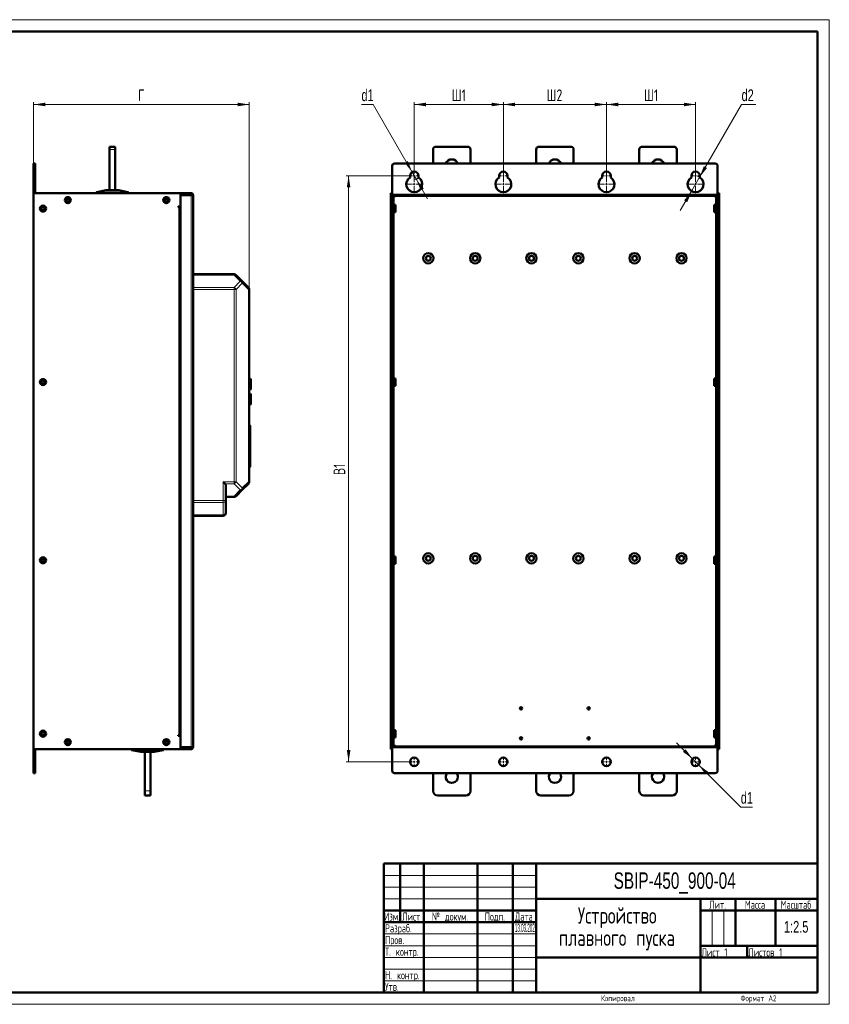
# Model space of a CAD drawing. Header units: millimetres. Extents: x 0 to 594, y 0 to 420.
# Tile 10 of 10: x 249 to 594, y 0 to 420. Entities that reach past the tile are written whole.
import ezdxf

# ---------------------------------------------------------------- set-up
doc = ezdxf.new("R2010")
doc.units = ezdxf.units.MM
doc.layers.add('ОСЕВЫЕ', color=7, linetype='Continuous')
doc.styles.add('SLDTEXTSTYLE0', font='TXT', dxfattribs={"width": 0.7, "bigfont": 'bigfont'})
doc.styles.add('SLDTEXTSTYLE1', font='TXT', dxfattribs={"width": 0.7})
doc.styles.add('SLDTEXTSTYLE2', font='TXT', dxfattribs={"width": 0.597433, "bigfont": 'bigfont'})
doc.styles.add('SLDTEXTSTYLE3', font='TXT', dxfattribs={"width": 0.628357, "bigfont": 'bigfont'})
doc.styles.add('SLDTEXTSTYLE4', font='TXT', dxfattribs={"width": 0.57744, "bigfont": 'bigfont'})
doc.styles.add('SLDTEXTSTYLE5', font='TXT', dxfattribs={"width": 0.326651})
doc.dimstyles.new('SLDDIMSTYLE0', dxfattribs={"dimtxt": 5, "dimasz": 5, "dimexe": 0, "dimexo": 0.0625, "dimgap": 1.25, "dimtad": 2, "dimdec": 1, "dimlfac": 2.5, "dimrnd": 1e-09, "dimzin": 12, "dimdsep": 46, "dimtxsty": 'SLDTEXTSTYLE1', "dimsah": 1, "dimcen": 0.09, "dimadec": 0, "dimazin": 3, "dimtfac": 1, "dimtdec": 3, "dimtofl": 0, "dimtmove": 0, "dimatfit": 3, "dimfxl": 0, "dimfrac": 2, "dimtolj": 1, "dimtzin": 12, "dimarcsym": 0})
doc.dimstyles.new('SLDDIMSTYLE1', dxfattribs={"dimtxt": 5, "dimasz": 5, "dimexe": 0, "dimexo": 0.0625, "dimgap": 1.25, "dimtad": 0, "dimtih": 1, "dimtoh": 1, "dimdec": 1, "dimlfac": 2.5, "dimrnd": 1e-09, "dimzin": 12, "dimdsep": 46, "dimtxsty": 'SLDTEXTSTYLE1', "dimsah": 1, "dimcen": 0, "dimadec": 0, "dimazin": 3, "dimtfac": 1, "dimtdec": 3, "dimtmove": 0, "dimatfit": 3, "dimfxl": 0, "dimfrac": 2, "dimtolj": 1, "dimtzin": 12, "dimarcsym": 0})

# ---------------------------------------------------------------- blocks, each defined once
blk = doc.blocks.new('SW_NOTE_0')
at = {"color": 0, "linetype": 'Continuous', "lineweight": 0, "char_height": 7, "attachment_point": 2, "style": 'SLDTEXTSTYLE0'}
for s, insert in [('Устройство', (21.44, 9)), ('плавного пуска', (21.31, -0.5))]:
    blk.add_mtext(s, dxfattribs=dict(at, insert=insert))
blk = doc.blocks.new('_D_2')
at = {"color": 7, "linetype": 'Continuous', "lineweight": 0}
for p, q in [((254.58, 358.64), (254.58, 384.83)), ((254.58, 383.83), (346.58, 383.83)), ((346.58, 304.94), (346.58, 384.83))]:
    blk.add_line(p, q, dxfattribs=at)
at = {"color": 7, "linetype": 'Continuous', "lineweight": 18}
for points in [[(254.58, 383.83), (259.58, 383.06), (259.58, 384.6)], [(346.58, 383.83), (341.58, 384.6), (341.58, 383.06)]]:
    blk.add_solid(points, dxfattribs=at)
at = {"color": 7, "linetype": 'Continuous', "lineweight": 18, "insert": (299.16, 390.27), "char_height": 5, "attachment_point": 1, "style": 'SLDTEXTSTYLE0'}
blk.add_mtext('Г', dxfattribs=at)
blk = doc.blocks.new('_D_3')
at = {"color": 7, "linetype": 'Continuous', "lineweight": 0}
for p, q in [((414.74, 353.43), (387.95, 353.43)), ((388.95, 353.43), (388.95, 103.43)), ((414.74, 103.43), (387.95, 103.43))]:
    blk.add_line(p, q, dxfattribs=at)
at = {"color": 7, "linetype": 'Continuous', "lineweight": 18}
for points in [[(388.95, 353.43), (388.18, 348.43), (389.72, 348.43)], [(388.95, 103.43), (389.72, 108.43), (388.18, 108.43)]]:
    blk.add_solid(points, dxfattribs=at)
at = {"color": 7, "linetype": 'Continuous', "lineweight": 18, "insert": (382.51, 225.76), "char_height": 5, "attachment_point": 1, "rotation": 90, "style": 'SLDTEXTSTYLE0'}
blk.add_mtext('В1', dxfattribs=at)
blk = doc.blocks.new('_D_4')
at = {"color": 7, "linetype": 'Continuous', "lineweight": 0}
for p, q in [((399.4, 383.83), (394.43, 383.83)), ((416.05, 354.99), (399.4, 383.83)), ((417.85, 351.87), (416.05, 354.99)), ((417.85, 351.87), (422.66, 343.54))]:
    blk.add_line(p, q, dxfattribs=at)
at = {"color": 7, "linetype": 'Continuous', "lineweight": 18}
blk.add_arc((416.95, 353.43), 1.8, 270.9454, 359.6817, dxfattribs=at)
for points in [[(416.05, 354.99), (414.22, 359.7), (412.88, 358.93)], [(417.85, 351.87), (419.68, 347.16), (421.02, 347.92)]]:
    blk.add_solid(points, dxfattribs=at)
at = {"color": 7, "linetype": 'Continuous', "lineweight": 18, "insert": (394.43, 390.27), "char_height": 5, "attachment_point": 1, "style": 'SLDTEXTSTYLE1'}
blk.add_mtext('d1', dxfattribs=at)
blk = doc.blocks.new('_D_5')
at = {"color": 7, "linetype": 'Continuous', "lineweight": 0}
for p, q in [((416.95, 355.64), (416.95, 384.83)), ((416.95, 383.83), (454.95, 383.83)), ((454.95, 353.64), (454.95, 384.83))]:
    blk.add_line(p, q, dxfattribs=at)
at = {"color": 7, "linetype": 'Continuous', "lineweight": 18}
for points in [[(416.95, 383.83), (421.95, 383.06), (421.95, 384.6)], [(454.95, 383.83), (449.95, 384.6), (449.95, 383.06)]]:
    blk.add_solid(points, dxfattribs=at)
at = {"color": 7, "linetype": 'Continuous', "lineweight": 18, "insert": (432.93, 390.27), "char_height": 5, "attachment_point": 1, "style": 'SLDTEXTSTYLE0'}
blk.add_mtext('Ш1', dxfattribs=at)
blk = doc.blocks.new('_D_6')
at = {"color": 7, "linetype": 'Continuous', "lineweight": 0}
for p, q in [((454.95, 353.64), (454.95, 384.83)), ((454.95, 383.83), (498.95, 383.83)), ((498.95, 353.64), (498.95, 384.83))]:
    blk.add_line(p, q, dxfattribs=at)
at = {"color": 7, "linetype": 'Continuous', "lineweight": 18}
for points in [[(454.95, 383.83), (459.95, 383.06), (459.95, 384.6)], [(498.95, 383.83), (493.95, 384.6), (493.95, 383.06)]]:
    blk.add_solid(points, dxfattribs=at)
at = {"color": 7, "linetype": 'Continuous', "lineweight": 18, "insert": (473.4, 390.27), "char_height": 5, "attachment_point": 1, "style": 'SLDTEXTSTYLE0'}
blk.add_mtext('Ш2', dxfattribs=at)
blk = doc.blocks.new('_D_7')
at = {"color": 7, "linetype": 'Continuous', "lineweight": 0}
for p, q in [((498.95, 353.64), (498.95, 384.83)), ((498.95, 383.83), (536.95, 383.83)), ((536.95, 353.64), (536.95, 384.83))]:
    blk.add_line(p, q, dxfattribs=at)
at = {"color": 7, "linetype": 'Continuous', "lineweight": 18}
for points in [[(498.95, 383.83), (503.95, 383.06), (503.95, 384.6)], [(536.95, 383.83), (531.95, 384.6), (531.95, 383.06)]]:
    blk.add_solid(points, dxfattribs=at)
at = {"color": 7, "linetype": 'Continuous', "lineweight": 18, "insert": (514.93, 390.27), "char_height": 5, "attachment_point": 1, "style": 'SLDTEXTSTYLE0'}
blk.add_mtext('Ш1', dxfattribs=at)
blk = doc.blocks.new('_D_8')
at = {"color": 7, "linetype": 'Continuous', "lineweight": 0}
for p, q in [((538.65, 352.77), (556.58, 383.83)), ((556.58, 383.83), (562.62, 383.83)), ((535.25, 346.88), (538.65, 352.77)), ((535.25, 346.88), (530.44, 338.56))]:
    blk.add_line(p, q, dxfattribs=at)
at = {"color": 7, "linetype": 'Continuous', "lineweight": 18}
blk.add_arc((536.95, 349.83), 3.4, 58.2028, 76.3895, dxfattribs=at)
for points in [[(538.65, 352.77), (541.82, 356.72), (540.48, 357.49)], [(535.25, 346.88), (532.08, 342.94), (533.42, 342.17)]]:
    blk.add_solid(points, dxfattribs=at)
at = {"color": 7, "linetype": 'Continuous', "lineweight": 18, "insert": (556.58, 390.27), "char_height": 5, "attachment_point": 1, "style": 'SLDTEXTSTYLE1'}
blk.add_mtext('d2', dxfattribs=at)
blk = doc.blocks.new('_D_9')
at = {"color": 7, "linetype": 'Continuous', "lineweight": 0}
for p, q in [((535.68, 104.7), (528.88, 111.5)), ((535.68, 104.7), (538.22, 102.16)), ((538.22, 102.16), (556.24, 84.14)), ((556.24, 84.14), (561.21, 84.14))]:
    blk.add_line(p, q, dxfattribs=at)
at = {"color": 7, "linetype": 'Continuous', "lineweight": 18}
for points in [[(535.68, 104.7), (532.69, 108.78), (531.6, 107.69)], [(538.22, 102.16), (541.22, 98.08), (542.3, 99.16)]]:
    blk.add_solid(points, dxfattribs=at)
at = {"color": 7, "linetype": 'Continuous', "lineweight": 18, "insert": (556.24, 90.59), "char_height": 5, "attachment_point": 1, "style": 'SLDTEXTSTYLE1'}
blk.add_mtext('d1', dxfattribs=at)
blk = doc.blocks.new('SW_CENTERMARKSYMBOL_12')
at = {"color": 0, "linetype": 'Continuous', "lineweight": 18}
for p, q in [((-0.8, 0), (-2.2, 0)), ((0, 0), (-0.4, 0)), ((0, 0.8), (0, 2.2)), ((0, 0), (0, 0.4)), ((0, 0), (0, -0.4)), ((0, 0), (0.4, 0)), ((0.8, 0), (2.2, 0)), ((0, -0.8), (0, -2.2))]:
    blk.add_line(p, q, dxfattribs=at)
blk = doc.blocks.new('SW_CENTERMARKSYMBOL_13')
at = {"color": 0, "linetype": 'Continuous', "lineweight": 18}
for p, q in [((-0.8, 0), (-2.2, 0)), ((0, 0), (-0.4, 0)), ((0, 0.8), (0, 2.2)), ((0, 0), (0, 0.4)), ((0, 0), (0, -0.4)), ((0, 0), (0.4, 0)), ((0.8, 0), (2.2, 0)), ((0, -0.8), (0, -2.2))]:
    blk.add_line(p, q, dxfattribs=at)
blk = doc.blocks.new('SW_CENTERMARKSYMBOL_14')
at = {"color": 0, "linetype": 'Continuous', "lineweight": 18}
for p, q in [((-0.8, 0), (-2.2, 0)), ((0, 0), (-0.4, 0)), ((0, 0.8), (0, 2.2)), ((0, 0), (0, 0.4)), ((0, 0), (0, -0.4)), ((0, 0), (0.4, 0)), ((0.8, 0), (2.2, 0)), ((0, -0.8), (0, -2.2))]:
    blk.add_line(p, q, dxfattribs=at)
blk = doc.blocks.new('SW_CENTERMARKSYMBOL_15')
at = {"color": 0, "linetype": 'Continuous', "lineweight": 18}
for p, q in [((-0.8, 0), (-2.2, 0)), ((0, 0), (-0.4, 0)), ((0, 0.8), (0, 2.2)), ((0, 0), (0, 0.4)), ((0, 0), (0, -0.4)), ((0, 0), (0.4, 0)), ((0.8, 0), (2.2, 0)), ((0, -0.8), (0, -2.2))]:
    blk.add_line(p, q, dxfattribs=at)
blk = doc.blocks.new('SW_CENTERMARKSYMBOL_16')
at = {"color": 0, "linetype": 'Continuous', "lineweight": 18}
for p, q in [((-0.8, 0), (-2.2, 0)), ((0, 0), (-0.4, 0)), ((0, 0.8), (0, 2.2)), ((0, 0), (0, 0.4)), ((0, 0), (0, -0.4)), ((0, 0), (0.4, 0)), ((0.8, 0), (2.2, 0)), ((0, -0.8), (0, -2.2))]:
    blk.add_line(p, q, dxfattribs=at)
blk = doc.blocks.new('SW_CENTERMARKSYMBOL_17')
at = {"color": 0, "linetype": 'Continuous', "lineweight": 18}
for p, q in [((-0.8, 0), (-3.8, 0)), ((0, 0), (-0.4, 0)), ((0, 0.8), (0, 3.8)), ((0, 0), (0, 0.4)), ((0, 0), (0, -0.4)), ((0, 0), (0.4, 0)), ((0.8, 0), (3.8, 0)), ((0, -0.8), (0, -3.8))]:
    blk.add_line(p, q, dxfattribs=at)
blk = doc.blocks.new('SW_CENTERMARKSYMBOL_18')
at = {"color": 0, "linetype": 'Continuous', "lineweight": 18}
for p, q in [((-0.8, 0), (-2.2, 0)), ((0, 0), (-0.4, 0)), ((0, 0.8), (0, 2.2)), ((0, 0), (0, 0.4)), ((0, 0), (0, -0.4)), ((0, 0), (0.4, 0)), ((0.8, 0), (2.2, 0)), ((0, -0.8), (0, -2.2))]:
    blk.add_line(p, q, dxfattribs=at)
blk = doc.blocks.new('SW_CENTERMARKSYMBOL_19')
at = {"color": 0, "linetype": 'Continuous', "lineweight": 18}
for p, q in [((-0.8, 0), (-3.8, 0)), ((0, 0), (-0.4, 0)), ((0, 0.8), (0, 3.8)), ((0, 0), (0, 0.4)), ((0, 0), (0, -0.4)), ((0, 0), (0.4, 0)), ((0.8, 0), (3.8, 0)), ((0, -0.8), (0, -3.8))]:
    blk.add_line(p, q, dxfattribs=at)
blk = doc.blocks.new('SW_CENTERMARKSYMBOL_20')
at = {"color": 0, "linetype": 'Continuous', "lineweight": 18}
for p, q in [((-0.8, 0), (-2.2, 0)), ((0, 0), (-0.4, 0)), ((0, 0.8), (0, 2.2)), ((0, 0), (0, 0.4)), ((0, 0), (0, -0.4)), ((0, 0), (0.4, 0)), ((0.8, 0), (2.2, 0)), ((0, -0.8), (0, -2.2))]:
    blk.add_line(p, q, dxfattribs=at)
blk = doc.blocks.new('SW_CENTERMARKSYMBOL_21')
at = {"color": 0, "linetype": 'Continuous', "lineweight": 18}
for p, q in [((-0.8, 0), (-3.8, 0)), ((0, 0), (-0.4, 0)), ((0, 0.8), (0, 3.8)), ((0, 0), (0, 0.4)), ((0, 0), (0, -0.4)), ((0, 0), (0.4, 0)), ((0.8, 0), (3.8, 0)), ((0, -0.8), (0, -3.8))]:
    blk.add_line(p, q, dxfattribs=at)
blk = doc.blocks.new('SW_CENTERMARKSYMBOL_22')
at = {"color": 0, "linetype": 'Continuous', "lineweight": 18}
for p, q in [((-0.8, 0), (-2.2, 0)), ((0, 0), (-0.4, 0)), ((0, 0.8), (0, 2.2)), ((0, 0), (0, 0.4)), ((0, 0), (0, -0.4)), ((0, 0), (0.4, 0)), ((0.8, 0), (2.2, 0)), ((0, -0.8), (0, -2.2))]:
    blk.add_line(p, q, dxfattribs=at)
blk = doc.blocks.new('SW_CENTERMARKSYMBOL_23')
at = {"color": 0, "linetype": 'Continuous', "lineweight": 18}
for p, q in [((-0.8, 0), (-3.8, 0)), ((0, 0), (-0.4, 0)), ((0, 0.8), (0, 3.8)), ((0, 0), (0, 0.4)), ((0, 0), (0, -0.4)), ((0, 0), (0.4, 0)), ((0.8, 0), (3.8, 0)), ((0, -0.8), (0, -3.8))]:
    blk.add_line(p, q, dxfattribs=at)

msp = doc.modelspace()

# ---------------------------------------------------------------- linework, layer by layer
at = {"color": 7, "linetype": 'Continuous', "lineweight": 50}
for p, q in [((589, 415), (20, 415)), ((589, 5), (589, 415)), ((286.982, 365.829), (289.382, 365.829)), ((286.982, 365.829), (286.982, 364.629)), ((289.382, 364.629), (289.382, 365.829)), ((426.151, 365.829), (439.751, 365.829)), ((470.151, 365.829), (483.751, 365.829)), ((514.151, 365.829), (527.751, 365.829)), ((286.982, 364.629), (286.982, 347.229)), ((289.382, 347.229), (289.382, 364.629)), ((424.951, 358.629), (424.951, 364.629)), ((440.951, 364.629), (440.951, 358.629)), ((468.951, 358.629), (468.951, 364.629)), ((484.951, 364.629), (484.951, 358.629)), ((512.951, 358.629), (512.951, 364.629)), ((528.951, 364.629), (528.951, 358.629)), ((255.182, 358.629), (254.582, 358.629)), ((254.582, 358.629), (254.582, 357.629)), ((254.582, 346.029), (254.582, 357.629)), ((255.182, 358.629), (255.182, 357.629)), ((255.182, 357.629), (255.182, 346.029)), ((407.551, 357.629), (407.551, 345.509)), ((545.351, 358.629), (408.551, 358.629)), ((546.351, 345.509), (546.351, 357.629)), ((415.151, 352.713), (415.151, 353.429)), ((418.751, 353.429), (418.751, 352.713)), ((453.151, 352.713), (453.151, 353.429)), ((456.751, 353.429), (456.751, 352.713)), ((497.151, 352.713), (497.151, 353.429)), ((500.751, 353.429), (500.751, 352.713)), ((535.151, 352.713), (535.151, 353.429)), ((538.751, 353.429), (538.751, 352.713)), ((254.582, 346.029), (317.182, 346.029)), ((254.582, 108.829), (254.582, 346.029)), ((281.382, 346.38), (281.382, 346.029)), ((285.377, 347.228), (281.543, 346.461)), ((290.977, 347.229), (285.388, 347.229)), ((294.822, 346.461), (290.988, 347.228)), ((294.982, 346.029), (294.982, 346.38)), ((296.038, 346.029), (296.038, 346.069)), ((296.094, 346.029), (296.094, 346.069)), ((296.26, 346.069), (296.094, 346.069)), ((296.26, 346.029), (296.26, 346.069)), ((296.421, 346.029), (296.421, 346.069)), ((298.121, 346.069), (296.421, 346.069)), ((298.121, 346.029), (298.121, 346.069)), ((299.154, 346.029), (299.154, 346.069)), ((300.094, 346.069), (300.094, 346.029)), ((300.149, 346.069), (300.143, 346.069)), ((300.149, 346.029), (300.149, 346.069)), ((321.782, 346.029), (317.182, 346.029)), ((317.182, 346.029), (317.182, 340.329)), ((317.182, 345.429), (321.782, 345.429)), ((317.182, 109.712), (317.182, 345.146)), ((317.182, 345.146), (321.782, 345.146)), ((317.262, 345.229), (320.382, 345.229)), ((321.582, 345.229), (320.382, 345.229)), ((321.582, 345.146), (321.582, 345.229)), ((321.782, 345.429), (321.782, 346.029)), ((321.982, 345.229), (322.582, 345.229)), ((322.582, 345.229), (322.582, 109.629)), ((406.951, 346.029), (407.551, 346.029)), ((406.951, 346.029), (406.951, 108.829)), ((407.551, 108.829), (407.551, 346.029)), ((546.351, 344.829), (407.551, 344.829)), ((408.531, 344.529), (407.551, 344.529)), ((408.151, 344.529), (408.151, 344.229)), ((408.531, 344.229), (408.531, 344.529)), ((546.351, 344.529), (545.371, 344.529)), ((545.371, 344.529), (545.371, 344.229)), ((545.751, 344.229), (545.751, 344.529)), ((546.951, 346.029), (546.351, 346.029)), ((546.351, 346.029), (546.351, 108.829)), ((546.951, 108.829), (546.951, 346.029)), ((317.182, 340.329), (316.202, 340.329)), ((316.202, 340.029), (316.202, 340.329)), ((407.551, 344.229), (407.551, 110.629)), ((407.551, 344.229), (408.151, 344.229)), ((408.151, 344.229), (408.151, 110.629)), ((408.151, 344.229), (408.231, 344.229)), ((408.951, 341.009), (408.151, 341.009)), ((408.231, 344.229), (408.531, 344.229)), ((408.951, 337.849), (408.951, 341.009)), ((545.751, 341.009), (544.951, 341.009)), ((544.951, 341.009), (544.951, 339.429)), ((545.371, 344.229), (545.671, 344.229)), ((545.751, 344.229), (545.671, 344.229)), ((545.751, 110.629), (545.751, 344.229)), ((546.351, 344.229), (545.751, 344.229)), ((546.351, 110.629), (546.351, 344.229)), ((316.202, 340.029), (316.502, 340.029)), ((317.182, 340.029), (316.502, 340.029)), ((408.151, 337.849), (408.951, 337.849)), ((544.951, 339.429), (544.951, 337.849)), ((544.951, 337.849), (545.751, 337.849)), ((322.582, 311.429), (340.085, 311.429)), ((340.934, 311.077), (343.582, 308.429)), ((343.582, 308.429), (346.231, 305.78)), ((346.582, 304.932), (346.582, 222.926)), ((346.586, 296.849), (346.582, 296.849)), ((346.582, 294.1), (346.586, 294.1)), ((346.586, 294.949), (346.586, 294.1)), ((346.586, 288.709), (346.582, 288.709)), ((346.586, 288.709), (346.586, 287.909)), ((346.586, 287.909), (346.586, 280.232)), ((346.586, 279.951), (346.586, 276.709)), ((346.582, 275.909), (346.586, 275.909)), ((346.586, 276.709), (346.586, 275.909)), ((346.993, 266.843), (346.582, 266.865)), ((347.182, 264.869), (347.222, 264.869)), ((408.951, 267.009), (408.151, 267.009)), ((408.951, 263.849), (408.951, 267.009)), ((545.751, 267.009), (544.951, 267.009)), ((544.951, 267.009), (544.951, 265.429)), ((544.951, 265.429), (544.951, 263.849)), ((346.582, 262.233), (346.993, 262.254)), ((346.993, 260.443), (346.582, 260.465)), ((347.182, 264.149), (347.222, 264.149)), ((408.151, 263.849), (408.951, 263.849)), ((544.951, 263.849), (545.751, 263.849)), ((346.582, 255.833), (346.993, 255.854)), ((346.586, 254.597), (346.582, 254.597)), ((346.586, 254.597), (346.586, 253.749)), ((346.582, 251.849), (346.586, 251.849)), ((346.982, 246.891), (346.582, 246.891)), ((346.982, 239.989), (346.582, 239.989)), ((346.982, 233.899), (346.582, 233.899)), ((346.582, 229.364), (346.982, 229.364)), ((336.582, 221.229), (336.582, 214.926)), ((343.582, 219.429), (340.934, 216.78)), ((346.231, 222.077), (343.582, 219.429)), ((340.085, 216.429), (336.582, 216.429)), ((336.582, 214.926), (336.582, 209.629)), ((322.582, 208.429), (335.382, 208.429)), ((408.951, 191.009), (408.151, 191.009)), ((408.951, 187.849), (408.951, 191.009)), ((545.751, 191.009), (544.951, 191.009)), ((544.951, 191.009), (544.951, 189.429)), ((544.951, 189.429), (544.951, 187.849)), ((408.151, 187.849), (408.951, 187.849)), ((544.951, 187.849), (545.751, 187.849)), ((316.502, 114.829), (316.202, 114.829)), ((316.202, 114.829), (316.202, 114.529)), ((316.202, 114.529), (317.182, 114.529)), ((316.502, 114.829), (317.182, 114.829)), ((317.182, 114.529), (317.182, 108.829)), ((408.951, 117.009), (408.151, 117.009)), ((408.151, 113.849), (408.951, 113.849)), ((408.951, 113.849), (408.951, 117.009)), ((545.751, 117.009), (544.951, 117.009)), ((544.951, 117.009), (544.951, 115.429)), ((544.951, 115.429), (544.951, 113.849)), ((544.951, 113.849), (545.751, 113.849)), ((321.782, 109.712), (317.182, 109.712)), ((317.182, 109.429), (321.782, 109.429)), ((320.382, 109.629), (317.262, 109.629)), ((320.382, 109.629), (321.582, 109.629)), ((321.582, 109.629), (321.582, 109.712)), ((321.782, 108.829), (321.782, 109.429)), ((321.982, 109.629), (322.582, 109.629)), ((407.551, 110.629), (408.151, 110.629)), ((407.551, 110.329), (408.531, 110.329)), ((407.551, 110.029), (546.351, 110.029)), ((407.551, 109.349), (407.551, 99.629)), ((408.151, 110.629), (408.151, 110.329)), ((408.151, 110.629), (408.231, 110.629)), ((408.531, 110.629), (408.231, 110.629)), ((408.531, 110.329), (408.531, 110.629)), ((545.371, 110.629), (545.371, 110.329)), ((545.671, 110.629), (545.371, 110.629)), ((545.371, 110.329), (546.351, 110.329)), ((545.751, 110.629), (545.671, 110.629)), ((545.751, 110.329), (545.751, 110.629)), ((546.351, 110.629), (545.751, 110.629)), ((546.351, 99.629), (546.351, 109.349)), ((317.182, 108.829), (254.582, 108.829)), ((254.582, 99.629), (254.582, 108.829)), ((255.182, 108.829), (255.182, 99.629)), ((296.382, 108.829), (296.382, 108.478)), ((296.543, 108.397), (300.377, 107.63)), ((300.388, 107.629), (305.977, 107.629)), ((301.982, 91.029), (301.982, 107.629)), ((304.382, 91.029), (304.382, 107.629)), ((305.988, 107.63), (309.822, 108.397)), ((309.982, 108.478), (309.982, 108.829)), ((311.238, 108.829), (311.238, 108.789)), ((312.216, 108.829), (312.216, 108.789)), ((312.216, 108.789), (314.94, 108.789)), ((315.127, 108.829), (315.127, 108.789)), ((315.127, 108.789), (315.294, 108.789)), ((315.294, 108.829), (315.294, 108.789)), ((317.182, 108.829), (321.782, 108.829)), ((406.951, 108.829), (407.551, 108.829)), ((546.951, 108.829), (546.351, 108.829)), ((254.582, 99.629), (254.582, 98.629)), ((254.582, 98.629), (255.182, 98.629)), ((255.182, 99.629), (255.182, 98.629)), ((408.551, 98.629), (545.351, 98.629)), ((424.951, 98.629), (424.951, 91.029)), ((440.951, 91.029), (440.951, 98.629)), ((468.951, 98.629), (468.951, 91.029)), ((484.951, 91.029), (484.951, 98.629)), ((512.951, 98.629), (512.951, 91.029)), ((528.951, 91.029), (528.951, 98.629)), ((301.982, 91.029), (301.982, 89.029)), ((301.982, 89.029), (304.382, 89.029)), ((304.382, 89.029), (304.382, 91.029)), ((438.951, 89.029), (426.951, 89.029)), ((482.951, 89.029), (470.951, 89.029)), ((526.951, 89.029), (514.951, 89.029)), ((404, 60), (589, 60)), ((404, 60), (404, 5)), ((411, 35), (411, 60)), ((421, 60), (421, 5)), ((444, 60), (444, 5)), ((459, 60), (459, 5)), ((469, 60), (469, 5)), ((469, 45), (589, 45)), ((539, 45), (539, 5)), ((554, 45), (554, 25)), ((571, 45), (571, 25)), ((404, 40), (469, 40)), ((539, 40), (589, 40)), ((404, 35), (469, 35)), ((539, 25), (589, 25)), ((559, 25), (559, 20)), ((469, 20), (589, 20)), ((20, 5), (589, 5))]:
    msp.add_line(p, q, dxfattribs=at)
at = {"color": 9, "linetype": 'Continuous', "lineweight": 18}
for p, q in [((286.982, 364.629), (289.382, 364.629)), ((254.582, 357.629), (255.182, 357.629)), ((281.554, 346.46), (285.388, 347.227)), ((294.582, 346.44), (281.782, 346.44)), ((281.782, 346.381), (281.782, 346.44)), ((281.782, 346.381), (294.582, 346.381)), ((281.782, 346.029), (281.782, 346.381)), ((285.388, 347.229), (285.388, 347.227)), ((285.388, 347.227), (290.977, 347.227)), ((290.977, 347.227), (290.977, 347.229)), ((290.977, 347.227), (294.811, 346.46)), ((294.582, 346.381), (294.582, 346.44)), ((294.582, 346.381), (294.582, 346.029)), ((320.382, 345.229), (320.382, 345.146)), ((321.782, 345.146), (321.782, 109.712)), ((546.351, 345.509), (407.551, 345.509)), ((407.551, 344.749), (546.351, 344.749)), ((408.231, 341.009), (408.231, 344.229)), ((545.671, 344.229), (545.671, 341.009)), ((316.502, 114.829), (316.502, 340.029)), ((408.231, 267.009), (408.231, 337.849)), ((545.671, 337.849), (545.671, 267.009)), ((340.085, 311.077), (322.582, 311.077)), ((340.085, 311.077), (342.734, 308.429)), ((342.734, 308.429), (340.085, 305.78)), ((343.582, 307.58), (340.934, 304.932)), ((346.231, 304.932), (343.582, 307.58)), ((322.582, 305.78), (340.085, 305.78)), ((340.085, 304.932), (322.582, 304.932)), ((340.085, 304.932), (340.085, 222.926)), ((340.934, 304.932), (340.085, 304.932)), ((340.934, 304.932), (340.934, 222.926)), ((346.231, 304.932), (346.231, 222.926)), ((346.582, 294.949), (346.586, 294.949)), ((346.582, 287.909), (346.586, 287.909)), ((346.586, 276.709), (346.582, 276.709)), ((346.993, 262.254), (346.993, 266.843)), ((346.993, 258.149), (346.993, 260.443)), ((408.231, 191.009), (408.231, 263.849)), ((545.671, 263.849), (545.671, 191.009)), ((346.993, 255.854), (346.993, 258.149)), ((346.586, 253.749), (346.582, 253.749)), ((346.982, 231.193), (346.582, 231.193)), ((335.382, 222.926), (340.085, 222.926)), ((335.382, 214.926), (335.382, 222.926)), ((340.085, 222.926), (340.934, 222.926)), ((340.934, 222.926), (343.582, 220.277)), ((343.582, 220.277), (346.231, 222.926)), ((340.085, 222.077), (336.231, 222.077)), ((340.085, 222.077), (342.734, 219.429)), ((342.734, 219.429), (340.085, 216.78)), ((322.582, 214.926), (335.382, 214.926)), ((335.382, 214.926), (336.582, 214.926)), ((340.085, 216.78), (336.582, 216.78)), ((322.582, 214.077), (335.382, 214.077)), ((335.382, 214.077), (335.382, 208.78)), ((322.582, 208.78), (335.382, 208.78)), ((408.231, 117.009), (408.231, 187.849)), ((545.671, 187.849), (545.671, 117.009)), ((408.231, 110.629), (408.231, 113.849)), ((545.671, 113.849), (545.671, 110.629)), ((320.382, 109.712), (320.382, 109.629)), ((546.351, 110.109), (407.551, 110.109)), ((407.551, 109.349), (546.351, 109.349)), ((300.388, 107.63), (296.554, 108.397)), ((296.782, 108.476), (296.782, 108.829)), ((296.782, 108.476), (296.782, 108.418)), ((309.582, 108.476), (296.782, 108.476)), ((296.782, 108.418), (309.582, 108.418)), ((305.977, 107.63), (300.388, 107.63)), ((300.388, 107.63), (300.388, 107.629)), ((309.811, 108.397), (305.977, 107.63)), ((305.977, 107.629), (305.977, 107.63)), ((309.582, 108.829), (309.582, 108.476)), ((309.582, 108.476), (309.582, 108.418)), ((314.94, 108.829), (314.94, 108.789)), ((255.182, 99.629), (254.582, 99.629)), ((304.382, 91.029), (301.982, 91.029))]:
    msp.add_line(p, q, dxfattribs=at)
at = {"color": 7, "linetype": 'Continuous', "lineweight": 18}
for p, q in [((404, 55), (469, 55)), ((404, 50), (469, 50)), ((404, 45), (469, 45)), ((544, 40), (544, 25)), ((549, 40), (549, 25)), ((404, 30), (469, 30)), ((404, 25), (469, 25)), ((404, 20), (469, 20)), ((404, 15), (469, 15)), ((404, 10), (469, 10))]:
    msp.add_line(p, q, dxfattribs=at)
at = {"color": 7, "linetype": 'Continuous', "lineweight": 50, "flags": 128}
msp.add_lwpolyline([(317.185, 345.29), (317.198, 345.385), (317.208, 345.429)], dxfattribs=at)
at = {"color": 7, "linetype": 'Continuous', "lineweight": 50}
for centre, radius in [((258.582, 339.429), 1.3), ((258.582, 339.429), 0.9), ((269.182, 343.029), 1.3), ((269.182, 343.029), 0.9), ((269.182, 343.029), 0.64), ((311.182, 343.029), 1.3), ((311.182, 343.029), 0.9), ((311.182, 343.029), 0.64), ((258.582, 339.429), 0.66), ((422.951, 318.229), 2.2), ((422.951, 318.229), 1.04), ((442.951, 318.229), 2.2), ((442.951, 318.229), 1.04), ((466.951, 318.229), 2.2), ((466.951, 318.229), 1.04), ((486.951, 318.229), 2.2), ((486.951, 318.229), 1.04), ((510.951, 318.229), 2.2), ((510.951, 318.229), 1.04), ((530.951, 318.229), 2.2), ((530.951, 318.229), 1.04), ((258.582, 265.429), 1.3), ((258.582, 265.429), 0.9), ((258.582, 265.429), 0.66), ((258.582, 189.429), 1.3), ((258.582, 189.429), 0.9), ((258.582, 189.429), 0.66), ((422.951, 190.229), 2.2), ((422.951, 190.229), 1.04), ((442.951, 190.229), 2.2), ((442.951, 190.229), 1.04), ((466.951, 190.229), 2.2), ((466.951, 190.229), 1.04), ((486.951, 190.229), 2.2), ((486.951, 190.229), 1.04), ((510.951, 190.229), 2.2), ((510.951, 190.229), 1.04), ((530.951, 190.229), 2.2), ((530.951, 190.229), 1.04), ((462.551, 126.229), 0.5), ((491.351, 126.229), 0.5), ((258.582, 115.429), 1.3), ((258.582, 115.429), 0.9), ((258.582, 115.429), 0.66), ((462.551, 113.429), 0.5), ((491.351, 113.429), 0.5), ((269.182, 111.829), 1.3), ((269.182, 111.829), 0.9), ((269.182, 111.829), 0.64), ((311.182, 111.829), 1.3), ((311.182, 111.829), 0.9), ((311.182, 111.829), 0.64), ((416.951, 103.429), 1.8), ((454.951, 103.429), 1.8), ((498.951, 103.429), 1.8), ((536.951, 103.429), 1.8)]:
    msp.add_circle(centre, radius, dxfattribs=at)
for centre, radius, start, end in [((426.151, 364.629), 1.2, 90, 180), ((439.751, 364.629), 1.2, 0, 90), ((470.151, 364.629), 1.2, 90, 180), ((483.751, 364.629), 1.2, 0, 90), ((514.151, 364.629), 1.2, 90, 180), ((527.751, 364.629), 1.2, 0, 90), ((408.551, 357.629), 1, 90, 180), ((432.951, 357.829), 2.6, 17.92021, 162.07979), ((476.951, 357.829), 2.6, 17.92021, 162.07979), ((520.951, 357.829), 2.6, 17.92021, 162.07979), ((545.351, 357.629), 1, 0, 90), ((416.951, 353.429), 1.8, 0, 180), ((454.951, 353.429), 1.8, 0, 180), ((498.951, 353.429), 1.8, 0, 180), ((536.951, 353.429), 1.8, 0, 180), ((416.951, 349.829), 3.4, 121.96572, 58.03428), ((454.951, 349.829), 3.4, 121.96572, 58.03428), ((498.951, 349.829), 3.4, 121.96572, 58.03428), ((536.951, 349.829), 3.4, 121.96572, 58.03428), ((281.442, 346.38), 0.06, 152.49164, 180), ((281.442, 346.38), 0.06, 101.30993, 131.7441), ((285.388, 347.169), 0.06, 90, 101.30993), ((290.977, 347.169), 0.06, 78.69007, 90), ((294.922, 346.38), 0.06, 48.25366, 78.69007), ((294.922, 346.38), 0.06, 0, 27.50836), ((317.262, 345.309), 0.08, 180, 270), ((317.982, 345.229), 0.2, 90, 180), ((340.085, 310.229), 1.2, 45, 90), ((345.382, 304.932), 1.2, 0, 45), ((346.982, 266.644), 0.2, 0, 87), ((346.982, 262.454), 0.2, 273, 0), ((346.982, 260.244), 0.2, 0, 87), ((346.982, 256.054), 0.2, 273, 0), ((345.382, 222.926), 1.2, 315, 360), ((340.085, 217.629), 1.2, 270, 315.00001), ((335.382, 209.629), 1.2, 270, 360), ((317.262, 109.549), 0.08, 90, 180), ((296.442, 108.478), 0.06, 180, 207.50836), ((296.442, 108.478), 0.06, 228.25366, 258.69007), ((300.388, 107.689), 0.06, 258.69007, 270), ((305.977, 107.689), 0.06, 270, 281.30993), ((309.922, 108.478), 0.06, 281.30993, 311.7441), ((309.922, 108.478), 0.06, 332.49164, 0), ((408.551, 99.629), 1, 180, 270), ((432.951, 97.029), 2.6, 142.02013, 0), ((432.951, 97.029), 2.6, 0, 37.97987), ((476.951, 97.029), 2.6, 142.02013, 0), ((476.951, 97.029), 2.6, 0, 37.97987), ((520.951, 97.029), 2.6, 142.02013, 0), ((520.951, 97.029), 2.6, 0, 37.97987), ((545.351, 99.629), 1, 270, 0), ((426.951, 91.029), 2, 180, 270), ((438.951, 91.029), 2, 270, 0), ((470.951, 91.029), 2, 180, 270), ((482.951, 91.029), 2, 270, 0), ((514.951, 91.029), 2, 180, 270), ((526.951, 91.029), 2, 270, 0)]:
    msp.add_arc(centre, radius, start, end, dxfattribs=at)
at = {"color": 9, "linetype": 'Continuous', "lineweight": 18}
for centre, radius, start, end in [((281.547, 346.435), 0.026, 74.83549, 100.9807), ((285.382, 347.202), 0.026, 74.83549, 100.9807), ((290.983, 347.202), 0.026, 79.0193, 105.16451), ((294.817, 346.435), 0.026, 79.0193, 105.16451), ((342.973, 308.004), 0.742, 325.14306, 34.85694), ((341.831, 221.18), 1.971, 297.27378, 332.72622), ((296.547, 108.422), 0.026, 259.0193, 285.16451), ((300.382, 107.655), 0.026, 259.0193, 285.16451), ((305.983, 107.655), 0.026, 254.83549, 280.9807), ((309.817, 108.422), 0.026, 254.83549, 280.9807)]:
    msp.add_arc(centre, radius, start, end, dxfattribs=at)
for points, knots in [([(281.514, 346.402), (281.494, 346.398), (281.454, 346.392), (281.413, 346.385), (281.387, 346.38), (281.384, 346.38), (281.382, 346.38)], [0, 0, 0, 0, 0.2625573, 0.5165854, 0.7623146, 1, 1, 1, 1]), ([(281.554, 346.46), (281.549, 346.458), (281.539, 346.454), (281.527, 346.44), (281.518, 346.422), (281.515, 346.409), (281.514, 346.402)], [0, 0, 0, 0, 0.27892058, 0.49994961, 0.7576925, 1, 1, 1, 1]), ([(281.782, 346.381), (281.734, 346.382), (281.635, 346.384), (281.555, 346.396), (281.514, 346.402)], [0, 0, 0, 0, 0.4870401, 1, 1, 1, 1]), ([(281.782, 346.44), (281.74, 346.441), (281.656, 346.442), (281.588, 346.454), (281.554, 346.46)], [0, 0, 0, 0, 0.4983437, 1, 1, 1, 1]), ([(294.811, 346.46), (294.777, 346.454), (294.709, 346.442), (294.625, 346.441), (294.582, 346.44)], [0, 0, 0, 0, 0.5016563, 1, 1, 1, 1]), ([(294.851, 346.402), (294.81, 346.396), (294.73, 346.384), (294.631, 346.382), (294.582, 346.381)], [0, 0, 0, 0, 0.5129599, 1, 1, 1, 1]), ([(294.851, 346.402), (294.85, 346.409), (294.847, 346.422), (294.838, 346.44), (294.826, 346.454), (294.816, 346.458), (294.811, 346.46)], [0, 0, 0, 0, 0.2423312, 0.5000503, 0.721113, 1, 1, 1, 1]), ([(294.982, 346.38), (294.981, 346.38), (294.978, 346.38), (294.952, 346.385), (294.911, 346.392), (294.871, 346.398), (294.851, 346.402)], [0, 0, 0, 0, 0.2376854, 0.4834146, 0.7374427, 1, 1, 1, 1]), ([(296.382, 108.478), (296.384, 108.478), (296.387, 108.477), (296.413, 108.473), (296.454, 108.466), (296.494, 108.459), (296.514, 108.456)], [0, 0, 0, 0, 0.2376854, 0.4834146, 0.7374427, 1, 1, 1, 1]), ([(296.514, 108.456), (296.555, 108.462), (296.635, 108.473), (296.734, 108.475), (296.782, 108.476)], [0, 0, 0, 0, 0.5129599, 1, 1, 1, 1]), ([(296.514, 108.456), (296.515, 108.449), (296.518, 108.435), (296.527, 108.417), (296.539, 108.403), (296.549, 108.399), (296.554, 108.397)], [0, 0, 0, 0, 0.2423312, 0.5000503, 0.721113, 1, 1, 1, 1]), ([(296.554, 108.397), (296.588, 108.403), (296.656, 108.415), (296.74, 108.417), (296.782, 108.418)], [0, 0, 0, 0, 0.5016563, 1, 1, 1, 1]), ([(309.582, 108.476), (309.631, 108.475), (309.73, 108.473), (309.81, 108.462), (309.851, 108.456)], [0, 0, 0, 0, 0.4870401, 1, 1, 1, 1]), ([(309.582, 108.418), (309.625, 108.417), (309.709, 108.415), (309.777, 108.403), (309.811, 108.397)], [0, 0, 0, 0, 0.4983437, 1, 1, 1, 1]), ([(309.811, 108.397), (309.816, 108.399), (309.826, 108.403), (309.838, 108.417), (309.847, 108.435), (309.85, 108.449), (309.851, 108.456)], [0, 0, 0, 0, 0.2789206, 0.4999496, 0.7576925, 1, 1, 1, 1]), ([(309.851, 108.456), (309.871, 108.459), (309.911, 108.466), (309.952, 108.473), (309.978, 108.477), (309.981, 108.478), (309.982, 108.478)], [0, 0, 0, 0, 0.2625573, 0.5165854, 0.7623146, 1, 1, 1, 1])]:
    msp.add_open_spline(points, degree=3, knots=knots, dxfattribs=at)
at = {"color": 7, "linetype": 'Continuous', "lineweight": 50}
for points, knots in [([(281.412, 346.431), (281.408, 346.428), (281.399, 346.422), (281.39, 346.409), (281.385, 346.395), (281.385, 346.385), (281.385, 346.38)], [0, 0, 0, 0, 0.2496677, 0.5038685, 0.7559344, 1, 1, 1, 1]), ([(281.543, 346.461), (281.526, 346.457), (281.493, 346.451), (281.458, 346.444), (281.435, 346.439), (281.432, 346.439), (281.431, 346.438)], [0, 0, 0, 0, 0.2504587, 0.5014238, 0.7501947, 1, 1, 1, 1]), ([(281.514, 346.402), (281.514, 346.408), (281.513, 346.423), (281.518, 346.44), (281.526, 346.452), (281.534, 346.458), (281.54, 346.46), (281.543, 346.461)], [0, 0, 0, 0, 0.231821, 0.4992739, 0.7031761, 0.840111, 1, 1, 1, 1]), ([(294.822, 346.461), (294.825, 346.46), (294.831, 346.458), (294.839, 346.452), (294.846, 346.44), (294.852, 346.423), (294.851, 346.408), (294.851, 346.402)], [0, 0, 0, 0, 0.1599166, 0.2968601, 0.5007262, 0.7681984, 1, 1, 1, 1]), ([(294.934, 346.438), (294.933, 346.439), (294.93, 346.439), (294.907, 346.444), (294.872, 346.451), (294.839, 346.457), (294.822, 346.461)], [0, 0, 0, 0, 0.2483064, 0.4985086, 0.7480251, 1, 1, 1, 1]), ([(294.98, 346.38), (294.98, 346.385), (294.98, 346.395), (294.975, 346.409), (294.966, 346.422), (294.957, 346.428), (294.953, 346.431)], [0, 0, 0, 0, 0.2440656, 0.4961315, 0.7503323, 1, 1, 1, 1]), ([(296.421, 346.069), (296.397, 346.069), (296.351, 346.069), (296.292, 346.069), (296.265, 346.069), (296.262, 346.069), (296.26, 346.069)], [0, 0, 0, 0, 0.2689364, 0.5392011, 0.8080127, 1, 1, 1, 1]), ([(347.182, 264.549), (347.182, 264.812), (347.182, 265.218), (347.182, 265.705), (347.182, 266.041), (347.182, 266.311), (347.182, 266.573), (347.182, 266.616), (347.182, 266.644)], [0, 0, 0, 0, 0.2394568, 0.3683607, 0.5, 0.6316393, 0.7605432, 1, 1, 1, 1]), ([(347.182, 262.454), (347.182, 262.482), (347.182, 262.525), (347.182, 262.786), (347.182, 263.056), (347.182, 263.392), (347.182, 263.88), (347.182, 264.285), (347.182, 264.549)], [0, 0, 0, 0, 0.2394568, 0.3683607, 0.5, 0.6316393, 0.7605432, 1, 1, 1, 1]), ([(347.182, 258.149), (347.182, 258.412), (347.182, 258.818), (347.182, 259.305), (347.182, 259.641), (347.182, 259.911), (347.182, 260.173), (347.182, 260.216), (347.182, 260.244)], [0, 0, 0, 0, 0.2394568, 0.3683607, 0.5, 0.6316393, 0.7605432, 1, 1, 1, 1]), ([(347.182, 256.054), (347.182, 256.082), (347.182, 256.125), (347.182, 256.386), (347.182, 256.656), (347.182, 256.992), (347.182, 257.48), (347.182, 257.885), (347.182, 258.149)], [0, 0, 0, 0, 0.2394568, 0.3683607, 0.5, 0.6316393, 0.7605432, 1, 1, 1, 1]), ([(346.982, 246.862), (346.982, 246.871), (346.982, 246.91), (346.982, 246.723), (346.982, 246.331), (346.982, 245.791), (346.982, 244.911), (346.982, 243.68), (346.982, 242.612), (346.982, 241.748), (346.982, 241.048), (346.982, 240.505), (346.982, 240.204), (346.982, 240.129)], [0, 0, 0, 0, 0.0439483, 0.1953701, 0.2721675, 0.3488549, 0.4856961, 0.6044659, 0.7346037, 0.8032988, 0.8720627, 0.9679092, 1, 1, 1, 1]), ([(346.982, 239.989), (346.982, 239.735), (346.982, 239.09), (346.982, 238.009), (346.982, 236.876), (346.982, 235.868), (346.982, 234.871), (346.982, 234.259), (346.982, 233.899)], [0, 0, 0, 0, 0.1250906, 0.3179914, 0.510708, 0.6533693, 0.7958207, 1, 1, 1, 1]), ([(346.982, 233.899), (346.982, 233.687), (346.982, 233.093), (346.982, 232.127), (346.982, 231.536), (346.982, 231.193)], [0, 0, 0, 0, 0.1892578, 0.5302376, 1, 1, 1, 1]), ([(346.982, 231.193), (346.982, 231.068), (346.982, 230.692), (346.982, 230.184), (346.982, 229.712), (346.982, 229.37), (346.982, 229.408), (346.982, 229.42)], [0, 0, 0, 0, 0.1148571, 0.3461682, 0.577647, 0.8651323, 1, 1, 1, 1]), ([(336.231, 222.077), (336.104, 222.204), (335.841, 222.467), (335.539, 222.769), (335.382, 222.926)], [0, 0, 0, 0, 0.4814571, 1, 1, 1, 1]), ([(336.231, 222.077), (336.332, 221.95), (336.541, 221.687), (336.568, 221.385), (336.582, 221.229)], [0, 0, 0, 0, 0.4814571, 1, 1, 1, 1]), ([(296.385, 108.478), (296.385, 108.473), (296.385, 108.463), (296.39, 108.448), (296.399, 108.435), (296.408, 108.429), (296.412, 108.426)], [0, 0, 0, 0, 0.2440656, 0.4961315, 0.7503323, 1, 1, 1, 1]), ([(296.431, 108.419), (296.432, 108.419), (296.435, 108.418), (296.458, 108.414), (296.493, 108.407), (296.526, 108.4), (296.543, 108.397)], [0, 0, 0, 0, 0.2483064, 0.4985086, 0.7480251, 1, 1, 1, 1]), ([(296.543, 108.397), (296.54, 108.398), (296.534, 108.399), (296.526, 108.406), (296.518, 108.417), (296.513, 108.435), (296.514, 108.449), (296.514, 108.456)], [0, 0, 0, 0, 0.1599166, 0.2968601, 0.5007262, 0.7681984, 1, 1, 1, 1]), ([(309.851, 108.456), (309.851, 108.449), (309.852, 108.435), (309.846, 108.417), (309.839, 108.406), (309.831, 108.399), (309.825, 108.398), (309.822, 108.397)], [0, 0, 0, 0, 0.23182104, 0.49927394, 0.70317609, 0.84011101, 1, 1, 1, 1]), ([(309.822, 108.397), (309.839, 108.4), (309.872, 108.407), (309.907, 108.414), (309.93, 108.418), (309.933, 108.419), (309.934, 108.419)], [0, 0, 0, 0, 0.2504587, 0.5014238, 0.7501947, 1, 1, 1, 1]), ([(309.953, 108.426), (309.957, 108.429), (309.966, 108.435), (309.975, 108.448), (309.98, 108.463), (309.98, 108.473), (309.98, 108.478)], [0, 0, 0, 0, 0.2496677, 0.5038685, 0.7559344, 1, 1, 1, 1]), ([(314.94, 108.789), (314.967, 108.789), (315.011, 108.789), (315.066, 108.789), (315.101, 108.789), (315.125, 108.789), (315.126, 108.789), (315.127, 108.789)], [0, 0, 0, 0, 0.246037, 0.3947302, 0.5449253, 0.7176784, 1, 1, 1, 1])]:
    msp.add_open_spline(points, degree=3, knots=knots, dxfattribs=at)
for points in [[(321.782, 346.029), (321.887, 346.017), (322.097, 345.993), (322.361, 345.808), (322.546, 345.543), (322.57, 345.334), (322.582, 345.229)], [(321.982, 345.229), (321.979, 345.255), (321.973, 345.307), (321.927, 345.373), (321.861, 345.42), (321.809, 345.426), (321.782, 345.429)], [(321.782, 345.146), (321.809, 345.153), (321.861, 345.167), (321.927, 345.187), (321.973, 345.208), (321.979, 345.222), (321.982, 345.229)], [(322.582, 345.229), (322.57, 345.222), (322.546, 345.208), (322.361, 345.187), (322.097, 345.167), (321.887, 345.153), (321.782, 345.146)], [(321.782, 109.712), (321.887, 109.705), (322.097, 109.691), (322.361, 109.67), (322.546, 109.649), (322.57, 109.636), (322.582, 109.629)], [(321.982, 109.629), (321.979, 109.636), (321.973, 109.649), (321.927, 109.67), (321.861, 109.691), (321.809, 109.705), (321.782, 109.712)], [(321.782, 109.429), (321.809, 109.432), (321.861, 109.438), (321.927, 109.484), (321.973, 109.55), (321.979, 109.602), (321.982, 109.629)], [(322.582, 109.629), (322.57, 109.524), (322.546, 109.314), (322.361, 109.05), (322.097, 108.865), (321.887, 108.841), (321.782, 108.829)]]:
    msp.add_open_spline(points, degree=3, dxfattribs=at)
at = {"color": 9, "linetype": 'Continuous', "lineweight": 18}
for points in [[(340.085, 311.077), (340.085, 311.13), (340.085, 311.234), (340.085, 311.344), (340.085, 311.415), (340.085, 311.424), (340.085, 311.429)], [(340.934, 311.077), (340.886, 311.114), (340.789, 311.189), (340.58, 311.218), (340.342, 311.189), (340.171, 311.114), (340.085, 311.077)], [(342.734, 308.429), (342.82, 308.466), (342.991, 308.54), (343.229, 308.57), (343.437, 308.54), (343.534, 308.466), (343.582, 308.429)], [(343.582, 307.58), (343.534, 307.666), (343.437, 307.837), (343.229, 308.075), (342.991, 308.284), (342.82, 308.38), (342.734, 308.429)], [(340.085, 304.932), (340.085, 305.01), (340.085, 305.167), (340.085, 305.393), (340.085, 305.604), (340.085, 305.721), (340.085, 305.78)], [(340.085, 305.78), (340.171, 305.732), (340.342, 305.635), (340.58, 305.426), (340.789, 305.188), (340.886, 305.017), (340.934, 304.932)], [(346.231, 304.932), (346.268, 305.017), (346.343, 305.188), (346.372, 305.426), (346.343, 305.635), (346.268, 305.732), (346.231, 305.78)], [(346.582, 304.932), (346.578, 304.932), (346.569, 304.932), (346.497, 304.932), (346.388, 304.932), (346.283, 304.932), (346.231, 304.932)], [(340.085, 222.077), (340.085, 222.136), (340.085, 222.253), (340.085, 222.464), (340.085, 222.69), (340.085, 222.847), (340.085, 222.926)], [(340.934, 222.926), (340.886, 222.84), (340.789, 222.669), (340.58, 222.431), (340.342, 222.222), (340.171, 222.126), (340.085, 222.077)], [(346.231, 222.077), (346.268, 222.126), (346.343, 222.222), (346.372, 222.431), (346.343, 222.669), (346.268, 222.84), (346.231, 222.926)], [(346.231, 222.926), (346.283, 222.926), (346.388, 222.926), (346.497, 222.926), (346.569, 222.926), (346.578, 222.926), (346.582, 222.926)], [(343.582, 219.429), (343.534, 219.391), (343.437, 219.317), (343.229, 219.288), (342.991, 219.317), (342.82, 219.391), (342.734, 219.429)], [(343.582, 220.277), (343.62, 220.192), (343.694, 220.021), (343.724, 219.782), (343.694, 219.574), (343.62, 219.477), (343.582, 219.429)], [(335.382, 214.077), (335.382, 214.136), (335.382, 214.253), (335.382, 214.464), (335.382, 214.69), (335.382, 214.847), (335.382, 214.926)], [(336.582, 214.926), (336.564, 214.815), (336.528, 214.592), (336.251, 214.312), (335.854, 214.115), (335.54, 214.09), (335.382, 214.077)], [(340.085, 216.78), (340.171, 216.743), (340.342, 216.669), (340.58, 216.639), (340.789, 216.669), (340.886, 216.743), (340.934, 216.78)], [(340.085, 216.429), (340.085, 216.433), (340.085, 216.442), (340.085, 216.514), (340.085, 216.623), (340.085, 216.728), (340.085, 216.78)], [(335.382, 208.78), (335.54, 208.793), (335.854, 208.818), (336.251, 209.015), (336.528, 209.295), (336.564, 209.518), (336.582, 209.629)], [(335.382, 208.429), (335.382, 208.433), (335.382, 208.442), (335.382, 208.514), (335.382, 208.623), (335.382, 208.728), (335.382, 208.78)]]:
    msp.add_open_spline(points, degree=3, dxfattribs=at)
at = {"layer": 'ОСЕВЫЕ', "lineweight": 18}
for p, q in [((0, 420), (594, 420)), ((594, 420), (594, 0)), ((0, 0), (594, 0))]:
    msp.add_line(p, q, dxfattribs=at)

# ---------------------------------------------------------------- block references
at = {"color": 7, "linetype": 'Continuous', "lineweight": 0}
for name, p in [('SW_CENTERMARKSYMBOL_17', (416.951, 349.829)), ('SW_CENTERMARKSYMBOL_16', (416.951, 353.429)), ('SW_CENTERMARKSYMBOL_19', (454.951, 349.829)), ('SW_CENTERMARKSYMBOL_18', (454.951, 353.429)), ('SW_CENTERMARKSYMBOL_21', (498.951, 349.829)), ('SW_CENTERMARKSYMBOL_20', (498.951, 353.429)), ('SW_CENTERMARKSYMBOL_23', (536.951, 349.829)), ('SW_CENTERMARKSYMBOL_22', (536.951, 353.429)), ('SW_CENTERMARKSYMBOL_12', (416.951, 103.429)), ('SW_CENTERMARKSYMBOL_13', (454.951, 103.429)), ('SW_CENTERMARKSYMBOL_14', (498.951, 103.429)), ('SW_CENTERMARKSYMBOL_15', (536.951, 103.429)), ('SW_NOTE_0', (482.102, 32.405))]:
    msp.add_blockref(name, p, dxfattribs=at)

# ---------------------------------------------------------------- texts
for s, insert, char_height, attachment_point, style in [('SBIP-450_900-04', (528.047, 56.27), 7, 2, 'SLDTEXTSTYLE1'), ('Лит.', (546.353, 44.234), 3.5, 2, 'SLDTEXTSTYLE0'), ('Масса', (562.306, 44.234), 3.5, 2, 'SLDTEXTSTYLE0'), ('Масштаб', (579.754, 44.234), 3.5, 2, 'SLDTEXTSTYLE0'), ('Изм.', (407.452, 39.178), 3.5, 2, 'SLDTEXTSTYLE4'), ('Лист', (415.656, 39.178), 3.5, 2, 'SLDTEXTSTYLE3'), ('№ докум.', (432.184, 39.178), 3.5, 2, 'SLDTEXTSTYLE0'), ('Подп.', (451.324, 39.178), 3.5, 2, 'SLDTEXTSTYLE0'), ('Дата', (463.689, 39.178), 3.5, 2, 'SLDTEXTSTYLE2'), ('Разраб.', (404.447, 34.178), 3.5, 1, 'SLDTEXTSTYLE0'), ('13.03.2025', (459.858, 34.337), 3.5, 1, 'SLDTEXTSTYLE5'), ('1:2.5', (579.875, 35.542), 5, 2, 'SLDTEXTSTYLE1'), ('Пров.', (404.447, 29.178), 3.5, 1, 'SLDTEXTSTYLE0'), ('Т. контр.', (404.447, 24.178), 3.5, 1, 'SLDTEXTSTYLE0'), ('Лист 1', (539.447, 23.928), 3.5, 1, 'SLDTEXTSTYLE0'), ('Листов 1', (559.447, 23.928), 3.5, 1, 'SLDTEXTSTYLE0'), ('Н. контр.', (404.447, 14.178), 3.5, 1, 'SLDTEXTSTYLE0'), ('Утв.', (404.447, 9.234), 3.5, 1, 'SLDTEXTSTYLE0'), ('Копировал', (503.804, 3.814), 2.5, 2, 'SLDTEXTSTYLE0'), ('Формат А2', (563.794, 3.814), 2.5, 2, 'SLDTEXTSTYLE0')]:
    msp.add_mtext(s, dxfattribs=dict(at, insert=insert, char_height=char_height, attachment_point=attachment_point, style=style))

# ---------------------------------------------------------------- dimensions: what is measured, and where the dimension line sits
at = {"color": 7, "linetype": 'Continuous', "lineweight": 18}
for p1, p2, text, picture, middle in [((416.051, 354.988), (417.851, 351.87), 'd1', '_D_4', (396.913, 387.645)), ((538.651, 352.773), (535.251, 346.884), 'd2', '_D_8', (559.602, 387.645)), ((538.224, 102.156), (535.678, 104.701), 'd1', '_D_9', (558.725, 87.956))]:
    dim = msp.add_diameter_dim_2p(p1=p1, p2=p2, text=text, dimstyle='SLDDIMSTYLE1', override={"dimpost": '<>'}, dxfattribs=at)
    dim.commit()
    dim.dimension.update_dxf_attribs({"geometry": picture, "text_midpoint": middle, "dimtype": 163})
for base, p1, p2, text, picture, middle in [((346.582, 383.829), (254.582, 358.629), (346.582, 304.932), 'Г', '_D_2', (300.582, 383.829)), ((454.951, 383.829), (416.951, 355.629), (454.951, 353.629), 'Ш1', '_D_5', (435.951, 383.829)), ((498.951, 383.829), (454.951, 353.629), (498.951, 353.629), 'Ш2', '_D_6', (476.951, 383.829)), ((536.951, 383.829), (498.951, 353.629), (536.951, 353.629), 'Ш1', '_D_7', (517.951, 383.829))]:
    dim = msp.add_linear_dim(base=base, p1=p1, p2=p2, text=text, dimstyle='SLDDIMSTYLE0', dxfattribs=at)
    dim.commit()
    dim.dimension.update_dxf_attribs({"geometry": picture, "text_midpoint": middle, "dimtype": 160})
dim = msp.add_linear_dim(base=(388.951, 103.429), p1=(414.751, 353.429), p2=(414.751, 103.429), angle=90, text='В1', dimstyle='SLDDIMSTYLE0', dxfattribs=at)
dim.commit()
dim.dimension.update_dxf_attribs({"geometry": '_D_3', "text_midpoint": (388.951, 228.429), "dimtype": 160})

doc.saveas('drawing.dxf')
